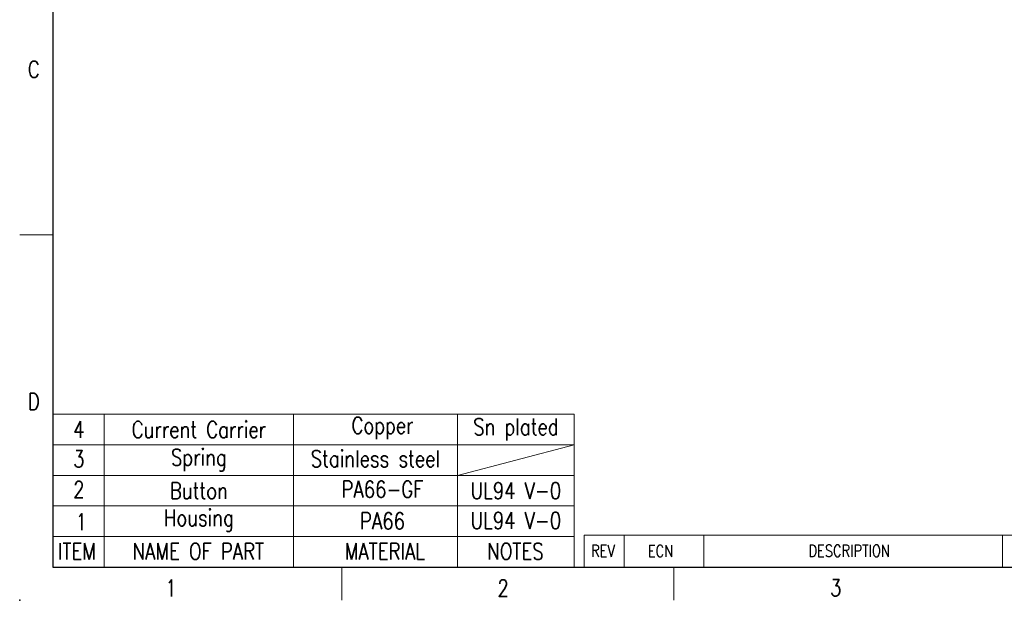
# Model space of a CAD drawing. Header units: millimetres. Extents: x -5 to 292, y -5 to 205.
# Tile 1 of 16: x -5 to 143, y -5 to 82. Entities that reach past the tile are written whole.
import ezdxf
from ezdxf.enums import TextEntityAlignment as Align

# ---------------------------------------------------------------- set-up
doc = ezdxf.new("R2010")
doc.units = ezdxf.units.MM
doc.layers.get('0').update_dxf_attribs({"lineweight": 30})
for name, color, linetype, lineweight in [('dim', 3, 'Continuous', 13), ('TEXT', 6, 'Continuous', 13), ('尺寸层', 3, 'Continuous', 13), ('尺寸线', 3, 'Continuous', 13), ('轮廓线', 7, 'Continuous', 30)]:
    doc.layers.add(name, color=color, linetype=linetype, lineweight=lineweight)
doc.styles.add('Romans-高1.8', font='romans.shx', dxfattribs={"width": 0.8, "height": 1.8})
doc.styles.add('romans-高2.5', font='romans.shx', dxfattribs={"width": 0.8, "height": 2.5})
doc.styles.add('romans-高3.5', font='romans.shx', dxfattribs={"width": 0.8, "height": 3.5})
doc.styles.add('宋体-高2.5', font='txt', dxfattribs={"width": 0.8, "height": 2.5})

# ---------------------------------------------------------------- blocks, each defined once
blk = doc.blocks.new('FOR-1754 Rev.1.1-A4客户图')
at = {"layer": 'TEXT'}
for p, q in [((-287, 50), (-292, 50)), ((-243.5, 0), (-243.5, -5)), ((-193.5, 0), (-193.5, -5))]:
    blk.add_line(p, q, dxfattribs=at)
at = {"layer": '尺寸线'}
for p, q in [((-207, 4.8), (-120, 4.8)), ((-207, 4.8), (-207, 0)), ((-201, 4.8), (-201, 0)), ((-189, 4.8), (-189, 0)), ((-144, 4.8), (-144, 0))]:
    blk.add_line(p, q, dxfattribs=at)
at = {"layer": '轮廓线'}
for p, q in [((-287, 200), (-287, 0)), ((-287, 0), (-74.67, 0))]:
    blk.add_line(p, q, dxfattribs=at)
blk.add_point((-292, -5), dxfattribs=at)
at = {"layer": 'TEXT', "width": 0.8}
for s, height, style, p in [('C', 2.5, 'romans-高2.5', (-290.78, 73.66)), ('D', 2.5, 'romans-高2.5', (-290.78, 23.66)), ('REV', 1.8, 'Romans-高1.8', (-205.97, 1.55)), ('ECN', 1.8, 'Romans-高1.8', (-197.43, 1.52)), ('DESCRIPTION', 1.8, 'Romans-高1.8', (-173.25, 1.55)), ('1', 2.5, 'romans-高2.5', (-270.07, -4.41)), ('2', 2.5, 'romans-高2.5', (-220.07, -4.41)), ('3', 2.5, 'romans-高2.5', (-169.99, -4.37))]:
    blk.add_text(s, height=height, dxfattribs=dict(at, style=style)).set_placement(p)
at = {"layer": '尺寸线', "width": 0.8}
for tag, height, style, p in [('/', 2.5, 'romans-高2.5', (-94.89, 30.44)), ('/', 2.5, 'romans-高2.5', (-96.71, 25.38)), ('/', 2.5, 'romans-高2.5', (-102.11, 20.6)), ('15EDGKNM-3.81-XXP-1Y-1000A(H)', 3.5, 'romans-高3.5', (-40.89, 11.73)), ('CENGMZ_2018.10.18', 2.5, 'romans-高2.5', (-97.54, 6.17)), ('15EDGKNM-3.5-C04', 2.5, 'romans-高2.5', (-47.36, 6.2)), ('T0-1', 2.5, 'romans-高2.5', (-5.69, 6.17)), ('CUSTOMER_DRAWING', 2.5, 'romans-高2.5', (-56.48, 1.21)), ('2:1', 2.5, 'romans-高2.5', (-23.28, 1.2)), ('1/1', 2.5, 'romans-高2.5', (-5.77, 1.37))]:
    blk.add_attdef(tag, text='', height=height, dxfattribs=dict(at, style=style)).set_placement(p, align=Align.CENTER)
at = {"layer": '尺寸线', "style": '宋体-高2.5', "width": 0.8}
blk.add_attdef('/', text='', height=2.5, dxfattribs=at).set_placement((-55.64, 31.97), align=Align.MIDDLE_LEFT)

msp = doc.modelspace()

# ---------------------------------------------------------------- linework, layer by layer
at = {"layer": '尺寸层'}
msp.add_line((60.93, 13.8), (78.5, 18.4), dxfattribs=at)
at = {"layer": '尺寸线'}
for p, q in [((0, 23), (78.5, 23)), ((7.73, 18.4), (7.73, 23)), ((36.24, 18.4), (36.24, 23)), ((60.93, 18.4), (60.93, 23)), ((78.5, 18.4), (78.5, 23)), ((0, 18.4), (78.5, 18.4)), ((7.73, 13.8), (7.73, 18.4)), ((36.24, 13.8), (36.24, 18.4)), ((60.93, 13.8), (60.93, 18.4)), ((78.5, 13.8), (78.5, 18.4)), ((0, 13.8), (78.5, 13.8)), ((7.73, 9.2), (7.73, 13.8)), ((36.24, 9.2), (36.24, 13.8)), ((60.93, 9.2), (60.93, 13.8)), ((78.5, 9.2), (78.5, 13.8)), ((0, 9.2), (78.5, 9.2)), ((7.73, 4.6), (7.73, 9.2)), ((36.24, 4.6), (36.24, 9.2)), ((60.93, 4.6), (60.93, 9.2)), ((78.5, 4.6), (78.5, 9.2)), ((0, 4.6), (78.5, 4.6)), ((7.73, 0), (7.73, 4.6)), ((36.24, 0), (36.24, 4.6)), ((60.93, 0), (60.93, 4.6)), ((78.5, 0), (78.5, 4.6))]:
    msp.add_line(p, q, dxfattribs=at)

# ---------------------------------------------------------------- block references
msp.add_blockref('FOR-1754 Rev.1.1-A4客户图', (287, 0))

# ---------------------------------------------------------------- texts
at = {"layer": 'dim', "char_height": 2.5, "width": 21.4596, "attachment_point": 1, "style": 'romans-高2.5'}
for s, insert in [('4', (3.05, 21.97)), ('3', (3.05, 17.52)), ('2', (3.05, 12.91)), ('1', (3.43, 8.05))]:
    msp.add_mtext(s, dxfattribs=dict(at, insert=insert))
at = {"layer": 'TEXT', "style": 'romans-高2.5', "width": 0.8}
for s, p in [('ITEM', (0.75, 1.12)), ('NAME OF PART', (12.01, 1.12)), ('MATERIAL', (43.95, 1.12)), ('NOTES', (65.41, 1.12))]:
    msp.add_text(s, height=2.5, dxfattribs=at).set_placement(p)
at = {"layer": '尺寸线', "char_height": 2.5, "attachment_point": 5, "style": 'romans-高2.5'}
for s, insert, width in [('Current Carrier', (21.98, 20.7), 41.3629), ('Copper', (49.63, 20.91), 2.852), ('Sn plated', (69.71, 20.7), 27.8859), ('Spring', (21.98, 16.1), 2.852), ('\\A1;Stainless steel', (48.55, 16.31), 56.2408), ('Button', (21.98, 11.5), 2.852), ('PA66-GF', (49.63, 11.71), 25.0314), ('UL94 V-0', (69.71, 11.5), 39.7422), ('Housing', (21.98, 7.01), 2.852), ('PA66', (49.63, 6.94), 2.852), ('UL94 V-0', (69.71, 7.01), 33.2416)]:
    msp.add_mtext(s, dxfattribs=dict(at, insert=insert, width=width))

doc.saveas('drawing.dxf')
